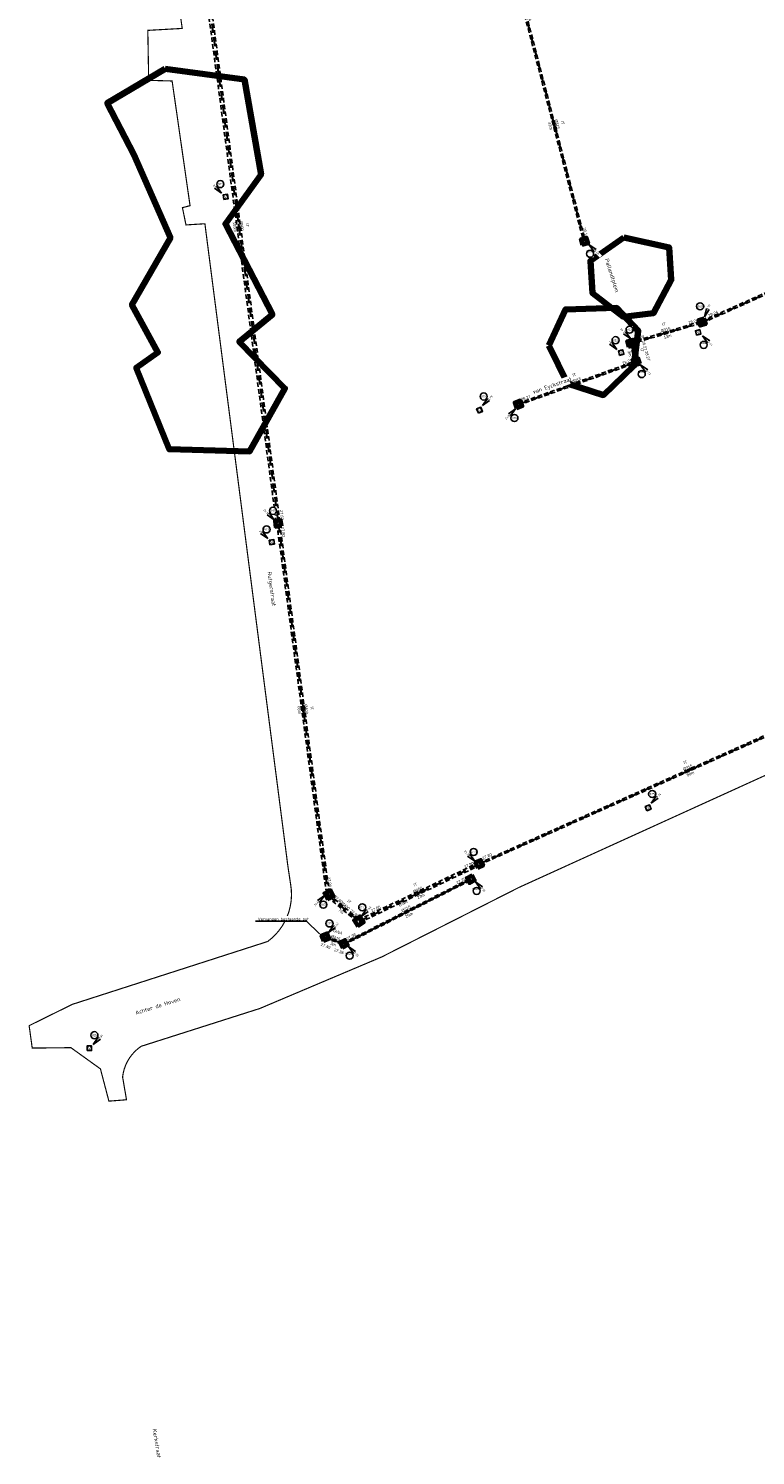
# Model space of a CAD drawing. Header units: metres. Extents: x 200112 to 202167, y 374508 to 376527.
# Tile 9 of 25: x 201115 to 201241, y 374544 to 374793. Entities that reach past the tile are written whole.
import ezdxf
from ezdxf import colors
from ezdxf.entities.mleader import LeaderData, LeaderLine
from ezdxf.enums import TextEntityAlignment as Align
from ezdxf.math import Vec2, Vec3

# ---------------------------------------------------------------- set-up
doc = ezdxf.new("R2010")
doc.units = ezdxf.units.M
doc.set_wipeout_variables(frame=1)
for name, pattern in [('HIDDEN4', [2.3813, 1.5875, -0.7938]), ('HIDDEN6', [1.1907, 0.7938, -0.3969]), ('HIDDENX2', [0.75, 0.5, -0.25]), ('XX-PROJECTGRENS', [18, 12, -3, 0, -3])]:
    doc.linetypes.add(name, pattern=pattern)
doc.layers.add('000-conflicten bomen', color=1, linetype='Continuous', lineweight=200, true_color=0xff0000)
doc.layers.add('025___BS_GEMENGD', color=20, linetype='Continuous', lineweight=30, true_color=0xff3f00)
for name, color, linetype, lineweight in [('025___BS_IT', 84, 'HIDDEN4', 30), ('B-WE-RI-VWA_PUTNUMMER-S', 20, 'Continuous', 25), ('B-WE-RI-VWA_RIOOLPUT_VALPUT-S', 253, 'Continuous', 25), ('N-WE-RI-ITR_PUTNUMMER-S', 84, 'Continuous', 25), ('N-WE-RI-ITR_RIOOLPUT-S', 84, 'Continuous', 25), ('N-WE-RI-PUT-G', 7, 'Continuous', 35), ('N-WE-RI-PUT-GD', 7, 'Continuous', 50), ('N-WE-RI-VWA_PUTNUMMER-S', 20, 'Continuous', 25), ('N-WE-RI-VWA_RIOOLPUT-S', 20, 'Continuous', 25), ('X-XX-AL-T25', 7, 'Continuous', 25), ('X-XX-AL-T35', 50, 'Continuous', 35)]:
    doc.layers.add(name, color=color, linetype=linetype, lineweight=lineweight)
for name, color, linetype in [('025___BS_STROOMRICHTING', 252, 'Continuous'), ('025___BS_STROOMRICHTING IT', 252, 'Continuous'), ('025___BS_TEKST_BOBIT', 84, 'Continuous'), ('025___BS_TEKST_DIAMETERIT', 84, 'Continuous'), ('025___BS_TEKST_LENGTE', 250, 'Continuous'), ('025___BS_VISUEEL RUIMTEBESLAG', 251, 'HIDDEN6'), ('Wipeout', 10, 'Continuous')]:
    doc.layers.add(name, color=color, linetype=linetype)
doc.layers.add('025___BS_TEKST_BOBGWA', color=20, linetype='Continuous', true_color=0xff3f00)
doc.layers.add('025___BS_TEKST_DIAMETERGWA', color=20, linetype='Continuous', true_color=0xff3f00)
doc.layers.add('025___BS_TEKST_STRENGNUMMER', color=50, linetype='Continuous', plot=False)
doc.layers.add('N-WE-KG-GRENS_PROJECT-G', color=7, linetype='XX-PROJECTGRENS', lineweight=35, transparency=0.45)
doc.styles.add('NLCS-ISO', font='NLCS-ISO.ttf')
doc.styles.add('NLCS-ISO-M200-T25', font='NLCS-ISO.ttf', dxfattribs={"height": 0.5})
doc.styles.add('NLCS-ISO-M200-T35', font='NLCS-ISO.ttf', dxfattribs={"height": 0.7})
doc.styles.get("Standard").update_dxf_attribs({"font": 'arial.ttf'})

# ---------------------------------------------------------------- blocks, each defined once
blk = doc.blocks.new('put800x800')
at = {"layer": 'N-WE-RI-PUT-GD'}
for points in [[(-0.55, -0.55), (0.55, -0.55), (0.55, 0.55), (-0.55, 0.55)], [(-0.4, -0.4), (0.4, -0.4), (0.4, 0.4), (-0.4, 0.4)]]:
    blk.add_lwpolyline(points, close=True, dxfattribs=at)
blk = doc.blocks.new('*U74')
at = {"flags": 128}
blk.add_lwpolyline([(0, 0), (13.83, -103.75)], dxfattribs=at)
at = {"layer": '025___BS_STROOMRICHTING IT'}
blk.add_lwpolyline([(6.86, -51.44), (7.09, -52.29), (6.85, -52.32)], close=True, dxfattribs=at)
at = {"layer": '025___BS_VISUEEL RUIMTEBESLAG', "flags": 128}
for points in [[(0.31, 0.04), (14.14, -103.7)], [(-0.31, -0.04), (13.51, -103.79)]]:
    blk.add_lwpolyline(points, dxfattribs=at)
at = {"layer": '025___BS_TEKST_BOBIT'}
blk.add_attdef('B1', (0.62, -0.94), '', height=0.5, rotation=277.5912, dxfattribs=at)
blk.add_attdef('B2', text='', height=0.5, rotation=277.5912, dxfattribs=at).set_placement((14.32, -103.14), align=Align.RIGHT)
at = {"layer": '025___BS_TEKST_DIAMETERIT'}
blk.add_attdef('D', text='', height=0.5, rotation=277.5912, dxfattribs=at).set_placement((7.05, -51.85), align=Align.BOTTOM_CENTER)
at = {"layer": '025___BS_TEKST_LENGTE'}
blk.add_attdef('LEN', text='', height=0.5, rotation=277.5912, dxfattribs=at).set_placement((6.49, -51.93), align=Align.TOP_CENTER)
at = {"layer": '025___BS_TEKST_STRENGNUMMER'}
blk.add_attdef('STR', text='', height=0.5, rotation=277.5912, dxfattribs=at).set_placement((8.2, -51.7), align=Align.CENTER)
blk = doc.blocks.new('*U75')
at = {"flags": 128}
blk.add_lwpolyline([(0, 0), (8.7, -64.91)], dxfattribs=at)
at = {"layer": '025___BS_STROOMRICHTING IT'}
blk.add_lwpolyline([(4.29, -32.02), (4.53, -32.87), (4.29, -32.91)], close=True, dxfattribs=at)
at = {"layer": '025___BS_VISUEEL RUIMTEBESLAG', "flags": 128}
for points in [[(0.25, 0.03), (8.96, -64.88)], [(-0.25, -0.03), (8.45, -64.95)]]:
    blk.add_lwpolyline(points, dxfattribs=at)
at = {"layer": '025___BS_TEKST_BOBIT'}
blk.add_attdef('B1', (0.48, -0.61), '', height=0.5, rotation=277.6359, dxfattribs=at)
blk.add_attdef('B2', text='', height=0.5, rotation=277.6359, dxfattribs=at).set_placement((8.82, -63.44), align=Align.RIGHT)
at = {"layer": '025___BS_TEKST_DIAMETERIT'}
blk.add_attdef('D', text='', height=0.5, rotation=277.6359, dxfattribs=at).set_placement((4.49, -32.44), align=Align.BOTTOM_CENTER)
at = {"layer": '025___BS_TEKST_LENGTE'}
blk.add_attdef('LEN', text='', height=0.5, rotation=277.6359, dxfattribs=at).set_placement((3.92, -32.51), align=Align.TOP_CENTER)
at = {"layer": '025___BS_TEKST_STRENGNUMMER'}
blk.add_attdef('STR', text='', height=0.5, rotation=277.6359, dxfattribs=at).set_placement((5.63, -32.28), align=Align.CENTER)
blk = doc.blocks.new('*U76')
at = {"flags": 128}
blk.add_lwpolyline([(0, 0), (21.03, 10.01)], dxfattribs=at)
at = {"layer": '025___BS_STROOMRICHTING IT'}
blk.add_lwpolyline([(10.12, 4.81), (10.85, 5.3), (10.96, 5.08)], close=True, dxfattribs=at)
at = {"layer": '025___BS_VISUEEL RUIMTEBESLAG', "flags": 128}
for points in [[(-0.11, 0.23), (20.92, 10.24)], [(0.11, -0.23), (21.14, 9.78)]]:
    blk.add_lwpolyline(points, dxfattribs=at)
at = {"layer": '025___BS_TEKST_BOBIT'}
blk.add_attdef('B2', text='', height=0.5, rotation=25.4476, dxfattribs=at).set_placement((20.08, 9.95), align=Align.RIGHT)
blk.add_attdef('B1', (2.26, 1.57), '', height=0.5, rotation=25.4476, dxfattribs=at)
at = {"layer": '025___BS_TEKST_DIAMETERIT'}
blk.add_attdef('D', text='', height=0.5, rotation=25.4476, dxfattribs=at).set_placement((10.45, 5.13), align=Align.BOTTOM_CENTER)
at = {"layer": '025___BS_TEKST_LENGTE'}
blk.add_attdef('LEN', text='', height=0.5, rotation=25.4476, dxfattribs=at).set_placement((10.7, 4.61), align=Align.TOP_CENTER)
at = {"layer": '025___BS_TEKST_STRENGNUMMER'}
blk.add_attdef('STR', text='', height=0.5, rotation=25.4476, dxfattribs=at).set_placement((9.96, 6.17), align=Align.CENTER)
blk = doc.blocks.new('*U77')
at = {"flags": 128}
blk.add_lwpolyline([(0, 0), (73.14, 32.68)], dxfattribs=at)
at = {"layer": '025___BS_STROOMRICHTING IT'}
blk.add_lwpolyline([(36.17, 16.16), (36.92, 16.63), (37.02, 16.4)], close=True, dxfattribs=at)
at = {"layer": '025___BS_VISUEEL RUIMTEBESLAG', "flags": 128}
for points in [[(-0.06, 0.14), (73.07, 32.82)], [(0.06, -0.14), (73.2, 32.54)]]:
    blk.add_lwpolyline(points, dxfattribs=at)
at = {"layer": '025___BS_TEKST_BOBIT'}
blk.add_attdef('B2', text='', height=0.5, rotation=24.0774, dxfattribs=at).set_placement((72.47, 32.7), align=Align.RIGHT)
blk.add_attdef('B1', (0.65, 0.74), '', height=0.5, rotation=24.0774, dxfattribs=at)
at = {"layer": '025___BS_TEKST_DIAMETERIT'}
blk.add_attdef('D', text='', height=0.5, rotation=24.0774, dxfattribs=at).set_placement((36.51, 16.47), align=Align.BOTTOM_CENTER)
at = {"layer": '025___BS_TEKST_LENGTE'}
blk.add_attdef('LEN', text='', height=0.5, rotation=24.0774, dxfattribs=at).set_placement((36.74, 15.95), align=Align.TOP_CENTER)
at = {"layer": '025___BS_TEKST_STRENGNUMMER'}
blk.add_attdef('STR', text='', height=0.5, rotation=24.0774, dxfattribs=at).set_placement((36.04, 17.52), align=Align.CENTER)
blk = doc.blocks.new('*U96')
at = {"flags": 128}
blk.add_lwpolyline([(0, 0), (25.37, 19.43)], dxfattribs=at)
at = {"layer": '025___BS_STROOMRICHTING IT'}
blk.add_lwpolyline([(13.03, 9.98), (12.26, 9.55), (12.41, 9.35)], close=True, dxfattribs=at)
at = {"layer": '025___BS_VISUEEL RUIMTEBESLAG', "flags": 128}
for points in [[(-0.1, 0.13), (25.27, 19.56)], [(0.1, -0.13), (25.46, 19.31)]]:
    blk.add_lwpolyline(points, dxfattribs=at)
at = {"layer": '025___BS_TEKST_BOBIT'}
blk.add_attdef('B2', text='', height=0.5, rotation=37.4509, dxfattribs=at).set_placement((24.72, 19.3), align=Align.RIGHT)
blk.add_attdef('B1', (0.99, 1.13), '', height=0.5, rotation=37.4509, dxfattribs=at)
at = {"layer": '025___BS_TEKST_DIAMETERIT'}
blk.add_attdef('D', text='', height=0.5, rotation=37.4509, dxfattribs=at).set_placement((12.6, 9.83), align=Align.BOTTOM_CENTER)
at = {"layer": '025___BS_TEKST_LENGTE'}
blk.add_attdef('LEN', text='', height=0.5, rotation=37.4509, dxfattribs=at).set_placement((12.95, 9.37), align=Align.TOP_CENTER)
at = {"layer": '025___BS_TEKST_STRENGNUMMER'}
blk.add_attdef('STR', text='', height=0.5, rotation=37.4509, dxfattribs=at).set_placement((11.89, 10.74), align=Align.CENTER)
blk = doc.blocks.new('*U97')
at = {"flags": 128}
blk.add_lwpolyline([(0, 0), (11.26, 6.5)], dxfattribs=at)
at = {"layer": '025___BS_STROOMRICHTING IT'}
blk.add_lwpolyline([(6.01, 3.47), (5.19, 3.14), (5.31, 2.92)], close=True, dxfattribs=at)
at = {"layer": '025___BS_VISUEEL RUIMTEBESLAG', "flags": 128}
for points in [[(-0.08, 0.14), (11.18, 6.63)], [(0.08, -0.14), (11.34, 6.36)]]:
    blk.add_lwpolyline(points, dxfattribs=at)
at = {"layer": '025___BS_TEKST_BOBIT'}
blk.add_attdef('B2', text='', height=0.5, rotation=29.9882, dxfattribs=at).set_placement((10.6, 6.45), align=Align.RIGHT)
blk.add_attdef('B1', (0.57, 0.66), '', height=0.5, rotation=29.9882, dxfattribs=at)
at = {"layer": '025___BS_TEKST_DIAMETERIT'}
blk.add_attdef('D', text='', height=0.5, rotation=29.9882, dxfattribs=at).set_placement((5.56, 3.37), align=Align.BOTTOM_CENTER)
at = {"layer": '025___BS_TEKST_LENGTE'}
blk.add_attdef('LEN', text='', height=0.5, rotation=29.9882, dxfattribs=at).set_placement((5.85, 2.88), align=Align.TOP_CENTER)
at = {"layer": '025___BS_TEKST_STRENGNUMMER'}
blk.add_attdef('STR', text='', height=0.5, rotation=29.9882, dxfattribs=at).set_placement((4.98, 4.37), align=Align.CENTER)
blk = doc.blocks.new('*U98')
at = {"flags": 128}
blk.add_lwpolyline([(0, 0), (18.25, 11.99)], dxfattribs=at)
at = {"layer": '025___BS_STROOMRICHTING IT'}
blk.add_lwpolyline([(9.49, 6.23), (8.69, 5.86), (8.83, 5.65)], close=True, dxfattribs=at)
at = {"layer": '025___BS_VISUEEL RUIMTEBESLAG', "flags": 128}
for points in [[(-0.09, 0.13), (18.16, 12.12)], [(0.09, -0.13), (18.34, 11.85)]]:
    blk.add_lwpolyline(points, dxfattribs=at)
at = {"layer": '025___BS_TEKST_BOBIT'}
blk.add_attdef('B2', text='', height=0.5, rotation=33.2957, dxfattribs=at).set_placement((17.59, 11.9), align=Align.RIGHT)
blk.add_attdef('B1', (0.38, 0.69), '', height=0.5, rotation=33.2957, dxfattribs=at)
at = {"layer": '025___BS_TEKST_DIAMETERIT'}
blk.add_attdef('D', text='', height=0.5, rotation=33.2957, dxfattribs=at).set_placement((9.05, 6.11), align=Align.BOTTOM_CENTER)
at = {"layer": '025___BS_TEKST_LENGTE'}
blk.add_attdef('LEN', text='', height=0.5, rotation=33.2957, dxfattribs=at).set_placement((9.36, 5.63), align=Align.TOP_CENTER)
at = {"layer": '025___BS_TEKST_STRENGNUMMER'}
blk.add_attdef('STR', text='', height=0.5, rotation=33.2957, dxfattribs=at).set_placement((8.41, 7.07), align=Align.CENTER)
blk = doc.blocks.new('*U99')
at = {"flags": 128}
blk.add_lwpolyline([(0, 0), (3.37, 0)], dxfattribs=at)
at = {"layer": '025___BS_STROOMRICHTING IT'}
blk.add_lwpolyline([(1.25, 0), (2.12, 0.13), (2.12, -0.12)], close=True, dxfattribs=at)
at = {"layer": '025___BS_VISUEEL RUIMTEBESLAG', "flags": 128}
for points in [[(0, 0.16), (3.37, 0.16)], [(0, -0.16), (3.37, -0.16)]]:
    blk.add_lwpolyline(points, dxfattribs=at)
at = {"layer": '025___BS_TEKST_BOBIT'}
blk.add_attdef('B1', (0.17, 1.93), '', height=0.5, dxfattribs=at)
blk.add_attdef('B2', text='', height=0.5, dxfattribs=at).set_placement((3.82, 1.95), align=Align.RIGHT)
at = {"layer": '025___BS_TEKST_DIAMETERIT'}
blk.add_attdef('D', text='', height=0.5, dxfattribs=at).set_placement((1.68, 0.14), align=Align.BOTTOM_CENTER)
at = {"layer": '025___BS_TEKST_LENGTE'}
blk.add_attdef('LEN', text='', height=0.5, dxfattribs=at).set_placement((1.68, -0.43), align=Align.TOP_CENTER)
at = {"layer": '025___BS_TEKST_STRENGNUMMER'}
blk.add_attdef('STR', text='', height=0.5, dxfattribs=at).set_placement((1.68, 1.3), align=Align.CENTER)
blk = doc.blocks.new('*U100')
at = {"flags": 128}
blk.add_lwpolyline([(0, 0), (42, -1.24)], dxfattribs=at)
at = {"layer": '025___BS_STROOMRICHTING IT'}
blk.add_lwpolyline([(20.56, -0.61), (21.44, -0.51), (21.43, -0.76)], close=True, dxfattribs=at)
at = {"layer": '025___BS_VISUEEL RUIMTEBESLAG', "flags": 128}
for points in [[(0, 0.16), (42, -1.08)], [(0, -0.16), (41.99, -1.4)]]:
    blk.add_lwpolyline(points, dxfattribs=at)
at = {"layer": '025___BS_TEKST_BOBIT'}
blk.add_attdef('B1', (0.65, 0.27), '', height=0.5, rotation=358.3085, dxfattribs=at)
blk.add_attdef('B2', text='', height=0.5, rotation=358.3085, dxfattribs=at).set_placement((41.41, -0.93), align=Align.RIGHT)
at = {"layer": '025___BS_TEKST_DIAMETERIT'}
blk.add_attdef('D', text='', height=0.5, rotation=358.3085, dxfattribs=at).set_placement((21, -0.48), align=Align.BOTTOM_CENTER)
at = {"layer": '025___BS_TEKST_LENGTE'}
blk.add_attdef('LEN', text='', height=0.5, rotation=358.3085, dxfattribs=at).set_placement((20.99, -1.05), align=Align.TOP_CENTER)
at = {"layer": '025___BS_TEKST_STRENGNUMMER'}
blk.add_attdef('STR', text='', height=0.5, rotation=358.3085, dxfattribs=at).set_placement((21.04, 0.67), align=Align.CENTER)
blk = doc.blocks.new('*U48')
at = {"flags": 128}
blk.add_lwpolyline([(0, 0), (22.83, 9.89)], dxfattribs=at)
at = {"layer": '025___BS_STROOMRICHTING', "color": 5}
blk.add_lwpolyline([(11.82, 5.12), (10.96, 4.89), (11.06, 4.66)], close=True, dxfattribs=at)
blk.add_solid([(10.96, 4.89), (11.82, 5.12), (10.96, 4.89), (11.06, 4.66)], dxfattribs=at)
at = {"layer": '025___BS_VISUEEL RUIMTEBESLAG', "flags": 128}
for points in [[(-0.06, 0.14), (22.77, 10.03)], [(0.06, -0.14), (22.89, 9.75)]]:
    blk.add_lwpolyline(points, dxfattribs=at)
at = {"layer": '025___BS_TEKST_BOBGWA'}
blk.add_attdef('B2', text='', height=0.5, rotation=23.4208, dxfattribs=at).set_placement((22.02, 9.85), align=Align.RIGHT)
blk.add_attdef('B1', (0.68, 0.62), '', height=0.5, rotation=23.4208, dxfattribs=at)
at = {"layer": '025___BS_TEKST_DIAMETERGWA'}
blk.add_attdef('D', text='', height=0.5, rotation=23.4208, dxfattribs=at).set_placement((11.36, 5.08), align=Align.BOTTOM_CENTER)
at = {"layer": '025___BS_TEKST_LENGTE'}
blk.add_attdef('LEN', text='', height=0.5, rotation=23.4208, dxfattribs=at).set_placement((11.59, 4.55), align=Align.TOP_CENTER)
at = {"layer": '025___BS_TEKST_STRENGNUMMER'}
blk.add_attdef('STR', text='', height=0.5, rotation=23.4208, dxfattribs=at).set_placement((10.87, 6.19), align=Align.CENTER)
blk = doc.blocks.new('*U49')
at = {"flags": 128}
blk.add_lwpolyline([(0, 0), (3.2, -1.18)], dxfattribs=at)
at = {"layer": '025___BS_STROOMRICHTING', "color": 5}
blk.add_lwpolyline([(2.01, -0.74), (1.23, -0.32), (1.15, -0.56)], close=True, dxfattribs=at)
blk.add_solid([(1.23, -0.32), (2.01, -0.74), (1.23, -0.32), (1.15, -0.56)], dxfattribs=at)
at = {"layer": '025___BS_VISUEEL RUIMTEBESLAG', "flags": 128}
for points in [[(0.05, 0.15), (3.26, -1.03)], [(-0.05, -0.15), (3.15, -1.33)]]:
    blk.add_lwpolyline(points, dxfattribs=at)
at = {"layer": '025___BS_TEKST_BOBGWA'}
blk.add_attdef('B1', (-0.88, -1.47), '', height=0.5, rotation=339.7743, dxfattribs=at)
blk.add_attdef('B2', text='', height=0.5, rotation=339.7743, dxfattribs=at).set_placement((3.08, -3), align=Align.RIGHT)
at = {"layer": '025___BS_TEKST_DIAMETERGWA'}
blk.add_attdef('D', text='', height=0.5, rotation=339.7743, dxfattribs=at).set_placement((1.65, -0.46), align=Align.BOTTOM_CENTER)
at = {"layer": '025___BS_TEKST_LENGTE'}
blk.add_attdef('LEN', text='', height=0.5, rotation=339.7743, dxfattribs=at).set_placement((1.45, -1), align=Align.TOP_CENTER)
at = {"layer": '025___BS_TEKST_STRENGNUMMER'}
blk.add_attdef('STR', text='', height=0.5, rotation=339.7743, dxfattribs=at).set_placement((2.07, 0.69), align=Align.CENTER)
blk = doc.blocks.new('put1000x1000')
at = {"layer": 'N-WE-RI-PUT-GD'}
for points in [[(-0.65, -0.65), (0.65, -0.65), (0.65, 0.65), (-0.65, 0.65)], [(-0.5, -0.5), (0.5, -0.5), (0.5, 0.5), (-0.5, 0.5)]]:
    blk.add_lwpolyline(points, close=True, dxfattribs=at)
blk = doc.blocks.new('*U151')
at = {"flags": 128}
blk.add_lwpolyline([(0, 0), (5.36, -4.49)], dxfattribs=at)
at = {"layer": '025___BS_STROOMRICHTING IT'}
blk.add_lwpolyline([(2.35, -1.96), (3.1, -2.43), (2.94, -2.62)], close=True, dxfattribs=at)
at = {"layer": '025___BS_VISUEEL RUIMTEBESLAG', "flags": 128}
for points in [[(0.16, 0.2), (5.52, -4.29)], [(-0.16, -0.2), (5.2, -4.68)]]:
    blk.add_lwpolyline(points, dxfattribs=at)
at = {"layer": '025___BS_TEKST_BOBIT'}
blk.add_attdef('B1', (0.95, -0.31), '', height=0.5, rotation=320.0556, dxfattribs=at)
blk.add_attdef('B2', text='', height=0.5, rotation=320.0556, dxfattribs=at).set_placement((5.09, -3.88), align=Align.RIGHT)
at = {"layer": '025___BS_TEKST_DIAMETERIT'}
blk.add_attdef('D', text='', height=0.5, rotation=320.0556, dxfattribs=at).set_placement((2.77, -2.14), align=Align.BOTTOM_CENTER)
at = {"layer": '025___BS_TEKST_LENGTE'}
blk.add_attdef('LEN', text='', height=0.5, rotation=320.0556, dxfattribs=at).set_placement((2.4, -2.58), align=Align.TOP_CENTER)
at = {"layer": '025___BS_TEKST_STRENGNUMMER'}
blk.add_attdef('STR', text='', height=0.5, rotation=320.0556, dxfattribs=at).set_placement((3.51, -1.25), align=Align.CENTER)
blk = doc.blocks.new('SRI-PUT_INSPECTIE-SO')
at = {"lineweight": -3, "flags": 128}
blk.add_lwpolyline([(-2, -2), (2, -2), (2, 2), (-2, 2)], close=True, dxfattribs=at)
at = {"lineweight": -3, "ltscale": 1.5}
blk.add_circle((0, 0), 2, dxfattribs=at)
at = {"ltscale": 0.1, "style": 'NLCS-ISO'}
blk.add_text('I', height=2.5, dxfattribs=at).set_placement((0, 0), align=Align.MIDDLE_CENTER)
blk = doc.blocks.new('*U169')
blk.add_wipeout([(1.4, -1.4), (5.8, -7.6), (11, -12.8), (12.8, -11), (7.6, -5.8)]).dxf.layer = 'Wipeout'
blk.add_wipeout([(-0.7, -6.4), (5.5, -6.4), (5.5, -12.5), (-0.7, -12.5)]).dxf.layer = 'Wipeout'
for q in [(5.8, -7.6), (7.6, -5.8)]:
    blk.add_line((1.4, -1.4), q)
blk.add_circle((2.4, -9.4), 3.09)
at = {"ltscale": 0.1, "style": 'NLCS-ISO'}
blk.add_attdef('PUTNR', text='', height=1.8, dxfattribs=at).set_placement((2.4, -7.6), align=Align.MIDDLE_CENTER)
blk.add_attdef('PUTHGT', text='', height=1.8, rotation=315, dxfattribs=at).set_placement((5.4, -5.4), align=Align.MIDDLE_LEFT)
blk = doc.blocks.new('*U167')
blk.add_wipeout([(-1.4, -1.4), (-5.8, -7.6), (-11, -12.8), (-12.8, -11), (-7.6, -5.8)]).dxf.layer = 'Wipeout'
blk.add_wipeout([(0.7, -6.4), (-5.5, -6.4), (-5.5, -12.5), (0.7, -12.5)]).dxf.layer = 'Wipeout'
for q in [(-7.6, -5.8), (-5.8, -7.6)]:
    blk.add_line((-1.4, -1.4), q)
blk.add_circle((-2.4, -9.4), 3.09)
at = {"ltscale": 0.1, "style": 'NLCS-ISO'}
blk.add_attdef('PUTHGT', text='', height=1.8, rotation=45, dxfattribs=at).set_placement((-8.4, -8.5), align=Align.MIDDLE_LEFT)
blk.add_attdef('PUTNR', text='', height=1.8, dxfattribs=at).set_placement((-2.4, -7.6), align=Align.MIDDLE_CENTER)
blk = doc.blocks.new('*U170')
blk.add_wipeout([(-1.4, 1.4), (-5.8, 7.6), (-11, 12.8), (-12.8, 11), (-7.6, 5.8)]).dxf.layer = 'Wipeout'
blk.add_wipeout([(0.7, 6.4), (-5.5, 6.4), (-5.5, 12.5), (0.7, 12.5)]).dxf.layer = 'Wipeout'
for q in [(-7.6, 5.8), (-5.8, 7.6)]:
    blk.add_line((-1.4, 1.4), q)
blk.add_circle((-2.4, 9.4), 3.09)
at = {"ltscale": 0.1, "style": 'NLCS-ISO'}
blk.add_attdef('PUTHGT', text='', height=1.8, rotation=315, dxfattribs=at).set_placement((-8.4, 8.5), align=Align.MIDDLE_LEFT)
blk.add_attdef('PUTNR', text='', height=1.8, dxfattribs=at).set_placement((-2.4, 9.4), align=Align.MIDDLE_CENTER)
blk = doc.blocks.new('*U190')
blk.add_wipeout([(0.8, 1.9), (2.4, 9.3), (5.2, 16.1), (7.5, 15.1), (4.8, 8.3)]).dxf.layer = 'Wipeout'
blk.add_wipeout([(-6.2, 8.1), (0, 8.1), (0, 14.3), (-6.2, 14.3)]).dxf.layer = 'Wipeout'
for q in [(2.4, 9.3), (4.8, 8.3)]:
    blk.add_line((0.8, 1.9), q)
blk.add_circle((-3.1, 11.2), 3.09)
at = {"ltscale": 0.1, "style": 'NLCS-ISO'}
blk.add_attdef('PUTHGT', text='', height=1.8, rotation=67.7063, dxfattribs=at).set_placement((2.9, 7.1), align=Align.MIDDLE_LEFT)
blk.add_attdef('PUTNR', text='', height=1.8, dxfattribs=at).set_placement((-3.1, 11.2), align=Align.MIDDLE_CENTER)
blk = doc.blocks.new('*U174')
blk.add_wipeout([(1.4, 1.4), (5.8, 7.6), (11, 12.8), (12.8, 11), (7.6, 5.8)]).dxf.layer = 'Wipeout'
blk.add_wipeout([(-0.7, 6.4), (5.5, 6.4), (5.5, 12.5), (-0.7, 12.5)]).dxf.layer = 'Wipeout'
for q in [(5.8, 7.6), (7.6, 5.8)]:
    blk.add_line((1.4, 1.4), q)
blk.add_circle((2.4, 9.4), 3.09)
at = {"ltscale": 0.1, "style": 'NLCS-ISO'}
blk.add_attdef('PUTHGT', text='', height=1.8, rotation=45, dxfattribs=at).set_placement((5.4, 5.4), align=Align.MIDDLE_LEFT)
blk.add_attdef('PUTNR', text='', height=1.8, dxfattribs=at).set_placement((2.4, 9.4), align=Align.MIDDLE_CENTER)
blk = doc.blocks.new('*U180')
blk.add_wipeout([(1.4, 1.4), (5.8, 7.6), (11, 12.8), (12.8, 11), (7.6, 5.8)]).dxf.layer = 'Wipeout'
blk.add_wipeout([(-0.7, 6.4), (5.5, 6.4), (5.5, 12.5), (-0.7, 12.5)]).dxf.layer = 'Wipeout'
for q in [(5.8, 7.6), (7.6, 5.8)]:
    blk.add_line((1.4, 1.4), q)
blk.add_circle((2.4, 9.4), 3.09)
at = {"ltscale": 0.1, "style": 'NLCS-ISO'}
blk.add_attdef('PUTHGT', text='', height=1.8, rotation=45, dxfattribs=at).set_placement((5.4, 5.4), align=Align.MIDDLE_LEFT)
blk.add_attdef('PUTNR', text='', height=1.8, dxfattribs=at).set_placement((2.4, 9.4), align=Align.MIDDLE_CENTER)
blk = doc.blocks.new('SRI-PUT_VALPUT-SO')
at = {"lineweight": -3, "flags": 128}
blk.add_lwpolyline([(-2, -2), (2, -2), (2, 2), (-2, 2)], close=True, dxfattribs=at)
at = {"linetype": 'HIDDENX2', "lineweight": -3, "ltscale": 0.25}
blk.add_circle((0, 0), 2, dxfattribs=at)
at = {"ltscale": 0.1, "style": 'NLCS-ISO'}
blk.add_text('V', height=2.5, dxfattribs=at).set_placement((0, 0), align=Align.MIDDLE_CENTER)

msp = doc.modelspace()

# ---------------------------------------------------------------- linework, layer by layer
at = {"layer": '000-conflicten bomen'}
for points in [[(201138.36, 374785.57), (201152.21, 374783.72), (201155.12, 374767.15), (201148.89, 374758.52), (201157.1, 374742.7), (201151.29, 374737.96), (201159.27, 374729.82), (201153.12, 374718.82), (201139.1, 374719.22), (201133.32, 374733.44), (201137.1, 374736.1), (201132.58, 374744.42), (201139.29, 374756.12), (201132.91, 374770.63), (201128.26, 374779.6)], [(201218.39, 374756.15), (201226.3, 374754.44), (201226.7, 374748.76), (201223.59, 374742.98), (201218.3, 374742.32), (201212.96, 374746.43), (201212.57, 374752.07)], [(201205.34, 374737.29), (201208.56, 374730.66), (201214.84, 374728.66), (201220.16, 374733.76), (201220.94, 374739.86), (201217.15, 374743.87), (201208.26, 374743.61)]]:
    msp.add_lwpolyline(points, close=True, dxfattribs=at)
at = {"layer": 'N-WE-KG-GRENS_PROJECT-G', "const_width": 0.2}
msp.add_lwpolyline([(201266.92, 374673.14), (201200.09, 374642.74), (201176.18, 374630.63), (201154.9, 374621.63), (201134.19, 374615.03, 0.222043), (201130.95, 374609.67), (201131.63, 374605.7), (201128.56, 374605.46), (201127.08, 374611.09), (201121.93, 374614.79), (201115.18, 374614.72), (201114.64, 374618.63), (201122.18, 374622.35), (201156.27, 374633.32, 0.28281), (201160.28, 374643.21), (201159.79, 374646.46), (201145.31, 374758.56), (201142.01, 374758.35), (201141.39, 374761.37), (201142.72, 374761.71), (201139.59, 374783.47), (201135.5, 374783.58), (201135.35, 374792.3), (201141.35, 374792.64), (201138.63, 374812.25, 0.109865)], format="xyb", dxfattribs=at)

# ---------------------------------------------------------------- block references
at = {"layer": '025___BS_GEMENGD', "rotation": 3.600811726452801}
msp.add_blockref('*U48', (201169.55, 374632.89, 29.36), dxfattribs=at).add_auto_attribs({'STR': 'GWA', 'B1': '27.38', 'B2': '27.29', 'D': '%%C315', 'LEN': '25m'})
at = {"layer": '025___BS_GEMENGD'}
msp.add_blockref('*U49', (201166.34, 374634.07, 29.36), dxfattribs=at).add_auto_attribs({'STR': 'GWA', 'B1': '27.40', 'B2': '27.38', 'D': '%%C315', 'LEN': '3m'})
at = {"layer": '025___BS_IT'}
for name, p, values in [('*U74', (201144.29, 374809.99), {'STR': 'IT', 'B1': '27.62', 'B2': '27.62', 'D': '%%C500', 'LEN': '105m'}), ('*U75', (201158.11, 374706.25), {'STR': 'IT', 'B1': '27.80', 'B2': '27.80', 'D': '%%C400', 'LEN': '65m'}), ('*U77', (201193.2, 374646.85), {'STR': 'IT', 'B1': '27.80', 'B2': '27.80', 'D': '%%C315', 'LEN': '80m'}), ('*U76', (201172.18, 374636.85), {'STR': 'IT', 'B1': '27.80', 'B2': '27.80', 'D': '%%C400', 'LEN': '23m'}), ('*U151', (201166.82, 374641.34), {'STR': 'IT', 'B1': '27.80', 'B2': '27.80', 'D': '%%C400', 'LEN': '7m'})]:
    msp.add_blockref(name, p, dxfattribs=at).add_auto_attribs(values)
for name, p, rotation, values in [('*U100', (201200.95, 374796.14), 286.2917865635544, {'STR': 'IT', 'B1': '28.14', 'B2': '28.14', 'D': '%%C315', 'LEN': '42m'}), ('*U96', (201232.08, 374741.41), 346.5826360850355, {'STR': 'IT', 'B1': '28.24', 'B2': '28.24', 'D': '%%C315', 'LEN': '32m'}), ('*U97', (201219.62, 374737.7), 346.5826360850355, {'STR': 'IT', 'B1': '28.24', 'B2': '28.24', 'D': '%%C315', 'LEN': '13m'}), ('*U98', (201200.03, 374727.05), 346.5826360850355, {'STR': 'IT', 'B1': '28.27', 'B2': '28.27', 'D': '%%C315', 'LEN': '22m'}), ('*U99', (201219.62, 374737.7), 286.2917865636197, {'STR': 'IT', 'B1': '28.27', 'B2': '28.27', 'D': '%%C315', 'LEN': '3m'})]:
    msp.add_blockref(name, p, dxfattribs=dict(at, rotation=rotation)).add_auto_attribs(values)
at = {"layer": 'B-WE-RI-VWA_RIOOLPUT_VALPUT-S', "xscale": 0.2, "yscale": 0.2, "zscale": 0.2}
for p, rotation in [((201148.93, 374763.25, 29.34), 7.621946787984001), ((201231.38, 374739.59, 29.77), 14.6833454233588), ((201217.94, 374736.08, 29.72), 14.39056385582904), ((201193.25, 374726.02, 29.86), 22.17881291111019), ((201157, 374703, 29.62), 7.703687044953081), ((201222.66, 374656.65, 29.34), 21.92847149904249)]:
    msp.add_blockref('SRI-PUT_VALPUT-SO', p, dxfattribs=dict(at, rotation=rotation))
msp.add_blockref('SRI-PUT_VALPUT-SO', (201125.15, 374614.69, 28.91), dxfattribs=at)
at = {"layer": 'N-WE-RI-ITR_RIOOLPUT-S', "xscale": 0.2, "yscale": 0.2, "zscale": 0.2}
for p, rotation in [((201211.54, 374755.48), 106.5708034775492), ((201232.08, 374741.41), 16.57080346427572), ((201219.62, 374737.7), 16.57080347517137), ((201220.56, 374734.47), 106.1549514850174), ((201200.03, 374727.05), 19.87838317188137), ((201158.11, 374706.25), 277.6358774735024), ((201193.2, 374646.85), 23.64827884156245), ((201166.99, 374641.45), 296.8820870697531), ((201172.18, 374636.85), 34.24218581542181)]:
    msp.add_blockref('SRI-PUT_INSPECTIE-SO', p, dxfattribs=dict(at, rotation=rotation))
at = {"layer": 'N-WE-RI-PUT-G'}
for name, p, rotation in [('put800x800', (201211.54, 374755.48), 16.57080347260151), ('put800x800', (201232.08, 374741.41), 196.5708034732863), ('put800x800', (201219.62, 374737.7), 16.57080347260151), ('put800x800', (201220.56, 374734.47), 106.1549514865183), ('put800x800', (201200.03, 374727.05), 19.87838317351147), ('put800x800', (201158.11, 374706.25), 97.58906046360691), ('put800x800', (201193.2, 374646.85), 23.64827884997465), ('put800x800', (201191.71, 374644.2, 29.36), 207.0216349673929), ('put1000x1000', (201166.99, 374641.45), 26.8820870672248), ('put1000x1000', (201172.18, 374636.85), 34.24218581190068), ('put800x800', (201166.34, 374634.07, 29.36), 21.75507006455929), ('put800x800', (201169.55, 374632.89, 29.36), 27.02163496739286)]:
    msp.add_blockref(name, p, dxfattribs=dict(at, rotation=rotation))
at = {"layer": 'N-WE-RI-VWA_RIOOLPUT-S', "xscale": 0.2, "yscale": 0.2, "zscale": 0.2}
for p, rotation in [((201191.71, 374644.2, 29.36), 27.02163496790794), ((201166.34, 374634.07, 29.36), 291.9284715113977), ((201169.55, 374632.89, 29.36), 27.02163496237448)]:
    msp.add_blockref('SRI-PUT_INSPECTIE-SO', p, dxfattribs=dict(at, rotation=rotation))

# ---------------------------------------------------------------- texts
at = {"layer": 'X-XX-AL-T35', "style": 'NLCS-ISO-M200-T35'}
msp.add_text('Kerkstraat', height=0.7, rotation=-80.4, dxfattribs=at).set_placement((201136.17, 374548.21))

# ---------------------------------------------------------------- next in the draw order: block references
at = {"layer": 'B-WE-RI-VWA_PUTNUMMER-S', "xscale": 0.2, "yscale": 0.2, "zscale": 0.2}
for name, p, values in [('*U170', (201148.48, 374763.6, 29.34), {'PUTNR': '30232', 'PUTHGT': '29.52'}), ('*U169', (201231.87, 374739.3, 29.77), {'PUTNR': '30223', 'PUTHGT': '29.74'}), ('*U180', (201222.88, 374657.17, 29.34), {'PUTNR': '30258', 'PUTHGT': '29.34'}), ('*U180', (201125.55, 374615.09, 28.91), {'PUTNR': '30254', 'PUTHGT': '28.91'})]:
    msp.add_blockref(name, p, dxfattribs=at).add_auto_attribs(values)
at = {"layer": 'N-WE-RI-ITR_PUTNUMMER-S', "xscale": 0.2, "yscale": 0.2, "zscale": 0.2}
for name, p, values in [('*U169', (201212.05, 374755.2), {'PUTNR': '50200', 'PUTHGT': '29.69'}), ('*U190', (201232.35, 374741.91), {'PUTNR': '50205', 'PUTHGT': '29.70'}), ('*U169', (201221.06, 374734.2), {'PUTNR': '50207', 'PUTHGT': '29.73'}), ('*U174', (201172.28, 374637.4), {'PUTNR': '50177', 'PUTHGT': '29.48'})]:
    msp.add_blockref(name, p, dxfattribs=at).add_auto_attribs(values)
at = {"layer": 'N-WE-RI-ITR_PUTNUMMER-S'}
ref = msp.add_blockref('*U170', (201219.89, 374738.2), dxfattribs=dict(at, xscale=0.2, yscale=0.2, zscale=0.2))
ref.add_attrib('PUTNR', '50206', dxfattribs={"layer": '0', "ltscale": 0.1, "height": 0.36, "style": 'NLCS-ISO'}).set_placement((201219.41, 374740.09), align=Align.MIDDLE_CENTER)
ref.add_attrib('PUTHGT', '29.73', dxfattribs={"layer": '0', "ltscale": 0.1, "height": 0.36, "rotation": 315, "style": 'NLCS-ISO'}).set_placement((201217.82, 374740.28), align=Align.MIDDLE_LEFT)
ref = msp.add_blockref('*U167', (201199.8, 374726.54), dxfattribs=dict(at, xscale=0.2, yscale=0.2, zscale=0.2))
ref.add_attrib('PUTNR', '50208', dxfattribs={"layer": '0', "ltscale": 0.1, "height": 0.36, "style": 'NLCS-ISO'}).set_placement((201199.32, 374724.65), align=Align.MIDDLE_CENTER)
ref.add_attrib('PUTHGT', '29.80', dxfattribs={"layer": '0', "ltscale": 0.1, "height": 0.36, "rotation": 45, "style": 'NLCS-ISO'}).set_placement((201197.73, 374724.46), align=Align.MIDDLE_LEFT)
ref = msp.add_blockref('*U170', (201157.67, 374706.59), dxfattribs=dict(at, xscale=0.2, yscale=0.2, zscale=0.2))
ref.add_attrib('PUTNR', '50175', dxfattribs={"layer": '0', "ltscale": 0.1, "height": 0.36, "style": 'NLCS-ISO'}).set_placement((201157.19, 374708.48), align=Align.MIDDLE_CENTER)
ref.add_attrib('PUTHGT', '29.50', dxfattribs={"layer": '0', "ltscale": 0.1, "height": 0.36, "rotation": 315, "style": 'NLCS-ISO'}).set_placement((201155.6, 374708.67), align=Align.MIDDLE_LEFT)
ref = msp.add_blockref('*U170', (201192.68, 374647.06), dxfattribs=dict(at, xscale=0.2, yscale=0.2, zscale=0.2))
ref.add_attrib('PUTNR', '50178', dxfattribs={"layer": '0', "ltscale": 0.1, "height": 0.36, "style": 'NLCS-ISO'}).set_placement((201192.2, 374648.95), align=Align.MIDDLE_CENTER)
ref.add_attrib('PUTHGT', '29.38', dxfattribs={"layer": '0', "ltscale": 0.1, "height": 0.36, "rotation": 315, "style": 'NLCS-ISO'}).set_placement((201190.61, 374649.14), align=Align.MIDDLE_LEFT)
ref = msp.add_blockref('*U167', (201166.46, 374641.63), dxfattribs=dict(at, xscale=0.2, yscale=0.2, zscale=0.2))
ref.add_attrib('PUTNR', '50176', dxfattribs={"layer": '0', "ltscale": 0.1, "height": 0.36, "style": 'NLCS-ISO'}).set_placement((201165.98, 374639.74), align=Align.MIDDLE_CENTER)
ref.add_attrib('PUTHGT', '29.48', dxfattribs={"layer": '0', "ltscale": 0.1, "height": 0.36, "rotation": 45, "style": 'NLCS-ISO'}).set_placement((201164.39, 374639.55), align=Align.MIDDLE_LEFT)
at = {"layer": 'N-WE-RI-VWA_PUTNUMMER-S', "xscale": 0.2, "yscale": 0.2, "zscale": 0.2}
for p, values in [((201192.25, 374644.02, 29.36), {'PUTNR': '50269', 'PUTHGT': '29.36'}), ((201170.09, 374632.72, 29.36), {'PUTNR': '50259', 'PUTHGT': '29.39'})]:
    msp.add_blockref('*U169', p, dxfattribs=at).add_auto_attribs(values)

# ---------------------------------------------------------------- next in the draw order: leaders
at = {"layer": 'X-XX-AL-T25'}
ml = msp.add_multileader_mtext('Standard', dxfattribs=at)
ml.set_content('Vervangen bestaande put', color=256, style='NLCS-ISO-M200-T25')
ml.set_leader_properties(color=256, linetype='ByLayer', lineweight=-1)
ml.build(insert=Vec2(0, 0))
ml.multileader.update_dxf_attribs({"text_left_attachment_type": 5, "text_right_attachment_type": 5, "dogleg_length": 0.5, "arrow_head_size": 0.5})
ctx = ml.context
ctx.base_point, ctx.char_height, ctx.arrow_head_size, ctx.landing_gap_size, ctx.plane_origin = Vec3(201154.37, 374636.85, 29.36), 0.5, 0.5, 0.18, Vec3(201165.63, 374634.38, 29.36)
ctx.left_attachment, ctx.right_attachment = 5, 5
notes = []
notes.append((ctx, [(1, (1, 1, 0), (201163.03, 374636.85, 29.36), (-1, 0), 0.5, [(0, [(201165.63, 374634.38, 29.36)], 0, [])])]))
ctx.mtext.insert, ctx.mtext.flow_direction = Vec3(201154.55, 374637.5, 29.36), 5
ctx.mtext.has_bg_fill, ctx.mtext.bg_color, ctx.mtext.bg_scale_factor, ctx.mtext.bg_transparency, ctx.mtext.use_window_bg_color = 1, -1027028792, 1.5, 0, 1
for ctx, leaders in notes:
    for number, flags, end, landing, length, lines in leaders:
        leader = LeaderData()
        leader.index, (leader.has_last_leader_line, leader.has_dogleg_vector, leader.attachment_direction) = number, flags
        leader.last_leader_point, leader.dogleg_vector, leader.dogleg_length = Vec3(end), Vec3(landing), length
        for number, points, colour, breaks in lines:
            line = LeaderLine()
            line.index, line.vertices, line.color, line.breaks = number, Vec3.list(points), colors.encode_raw_color(colour), breaks
            leader.lines.append(line)
        ctx.leaders.append(leader)

# ---------------------------------------------------------------- next in the draw order: wipeouts: each hides what was drawn before it
for points in [[(201202.64, 374728.36), (201209.12, 374730.62), (201208.66, 374731.94), (201202.18, 374729.69)], [(201133.2, 374620.22), (201140.41, 374622.49), (201140.05, 374623.63), (201132.84, 374621.35)]]:
    msp.add_wipeout(points).dxf.layer = 'X-XX-AL-T35'
msp.add_wipeout([(201155.75, 374697.93), (201156.54, 374692.03), (201157.93, 374692.22), (201157.13, 374698.11)]).translate(0, 0, -29.34).dxf.layer = 'X-XX-AL-T35'

# ---------------------------------------------------------------- next in the draw order: block references
at = {"layer": 'B-WE-RI-VWA_PUTNUMMER-S', "xscale": 0.2, "yscale": 0.2, "zscale": 0.2}
for name, p, values in [('*U170', (201217.45, 374736.36, 29.72), {'PUTNR': '30224', 'PUTHGT': '29.72'}), ('*U180', (201193.47, 374726.54, 29.64), {'PUTNR': '30225', 'PUTHGT': '29.79'}), ('*U170', (201156.55, 374703.34, 29.34), {'PUTNR': '30233', 'PUTHGT': '29.54'})]:
    msp.add_blockref(name, p, dxfattribs=at).add_auto_attribs(values)
at = {"layer": 'N-WE-RI-VWA_PUTNUMMER-S', "xscale": 0.2, "yscale": 0.2, "zscale": 0.2}
msp.add_blockref('*U180', (201166.57, 374634.59, 29.36), dxfattribs=at).add_auto_attribs({'PUTNR': '50258', 'PUTHGT': '29.42'})

# ---------------------------------------------------------------- next in the draw order: texts
at = {"layer": 'X-XX-AL-T35', "style": 'NLCS-ISO-M200-T35'}
for s, rotation, p in [('van Eyckstraat', 19.1734, (201202.65, 374728.85)), ('Rutgerstraat', 277.6988, (201156.22, 374697.81, -29.34)), ('Achter de Hoven', 17.5418, (201133.29, 374620.5))]:
    msp.add_text(s, height=0.7, rotation=rotation, dxfattribs=at).set_placement(p)

# ---------------------------------------------------------------- next in the draw order: wipeouts: each hides what was drawn before it
msp.add_wipeout([(201214.61, 374752.4), (201216.36, 374746.86), (201217.69, 374747.28), (201215.95, 374752.82)]).dxf.layer = 'X-XX-AL-T35'

# ---------------------------------------------------------------- next in the draw order: texts
msp.add_text('Pallandtplein', height=0.7, rotation=287.5, dxfattribs=at).set_placement((201215.1, 374752.37))

doc.saveas('drawing.dxf')
